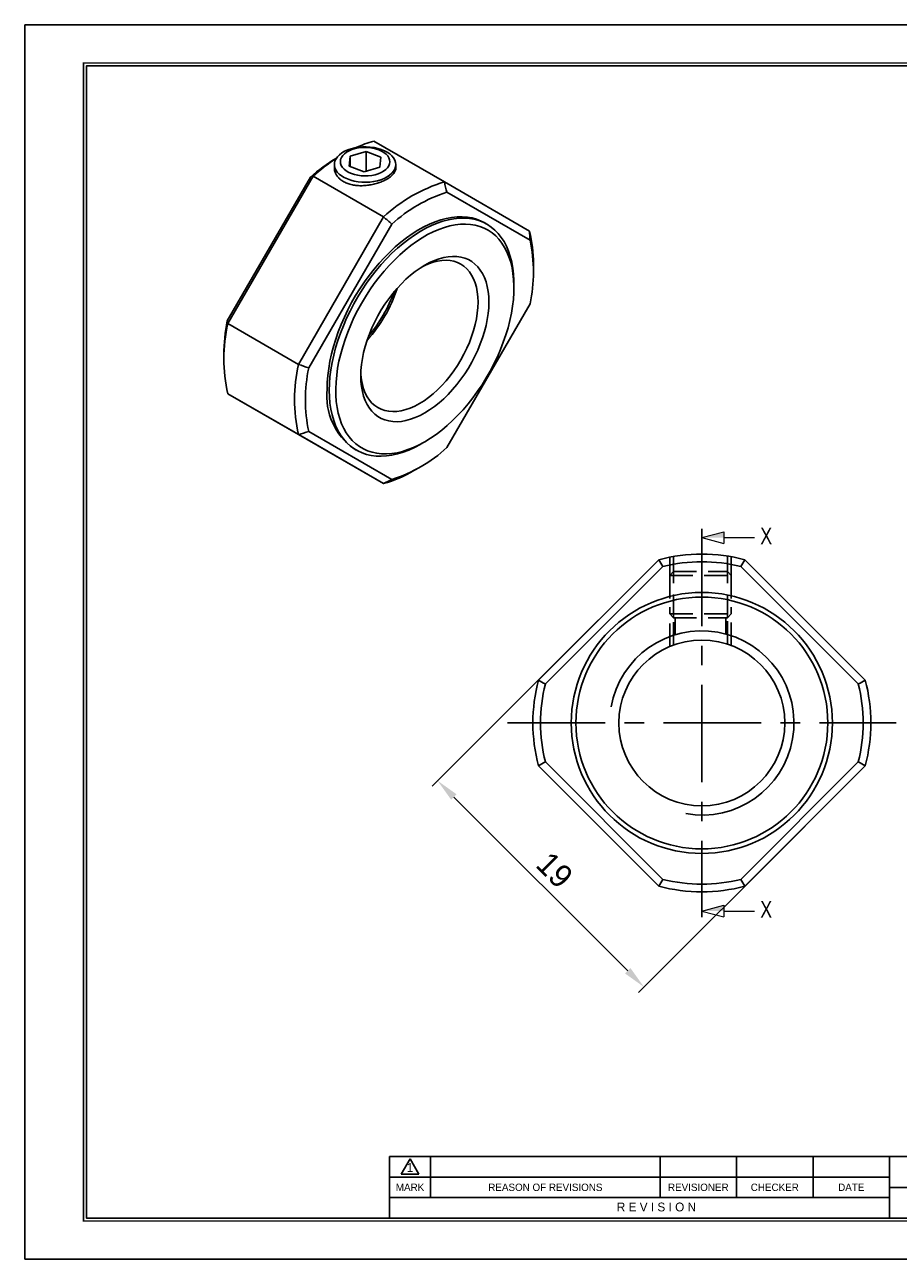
# Model space of a CAD drawing. Header units: millimetres. Extents: x 0 to 114, y 0 to 80.
# Tile 1 of 2: x 0 to 57, y 0 to 80. Entities that reach past the tile are written whole.
import ezdxf
from ezdxf.enums import TextEntityAlignment as Align

# ---------------------------------------------------------------- set-up
doc = ezdxf.new("R2010")
doc.units = ezdxf.units.MM
doc.linetypes.add('CENTER', pattern=[50.8, 31.75, -6.35, 6.35, -6.35])
doc.linetypes.add('DASHED', pattern=[0.75, 0.5, -0.25])
doc.layers.get('0').update_dxf_attribs({"linetype": 'CONTINUOUS'})
doc.layers.get('DEFPOINTS').update_dxf_attribs({"linetype": 'CONTINUOUS'})
for name, color, linetype in [('center', 1, 'CENTER'), ('hidden', 2, 'DASHED'), ('L1', 7, 'CONTINUOUS'), ('OUTLINE', 7, 'CONTINUOUS'), ('thread', 5, 'CONTINUOUS')]:
    doc.layers.add(name, color=color, linetype=linetype)
doc.dimstyles.get("Standard").update_dxf_attribs({"dimtxt": 1.5, "dimasz": 1.5, "dimexe": 0.5, "dimexo": 0, "dimgap": 0.5, "dimtad": 1, "dimdec": 3, "dimzin": 11, "dimdsep": 46, "dimtxsty": 'Standard', "dimcen": 0, "dimclrd": 5, "dimclre": 5, "dimclrt": 3, "dimadec": 0, "dimazin": 0, "dimtfac": 0.6, "dimtdec": 3, "dimtmove": 0, "dimatfit": 3, "dimfxl": 1.25, "dimtolj": 1, "dimtzin": 11, "dimarcsym": 0})

# ---------------------------------------------------------------- blocks, each defined once
blk = doc.blocks.new('표제란')
at = {"layer": 'L1', "color": 0}
for p, q in [((297, 210), (0, 210)), ((0, 210), (0, 0)), ((0, 0), (297, 0))]:
    blk.add_line(p, q, dxfattribs=at)
at = {"layer": 'L1'}
for p, q in [((160, 17.5), (62, 17.5)), ((62, 17.5), (62, 7)), ((64, 14.51), (65.5, 17.1)), ((65.5, 17.1), (67, 14.51)), ((69, 17.5), (69, 10.5)), ((108, 17.5), (108, 10.5)), ((121, 17.5), (121, 10.5)), ((134, 17.5), (134, 10.5)), ((147, 17.5), (147, 7)), ((147, 14), (62, 14)), ((64, 14.51), (67, 14.51)), ((147, 10.5), (62, 10.5)), ((147, 12.2), (160, 12.2))]:
    blk.add_line(p, q, dxfattribs=at)
at = {"layer": 'L1', "const_width": 0.25}
blk.add_lwpolyline([(290.5, 6.5), (290.5, 203.5), (10, 203.5), (10, 6.5)], close=True, dxfattribs=at)
at = {"layer": 'L1'}
blk.add_lwpolyline([(290, 7), (290, 203), (10.5, 203), (10.5, 7)], close=True, dxfattribs=at)
for s, height, p in [('1', 1.5, (65.5, 15.61)), ('MARK', 1.25, (65.5, 12.25)), ('REASON OF REVISIONS', 1.25, (88.5, 12.25)), ('REVISIONER', 1.25, (114.5, 12.25)), ('CHECKER', 1.25, (127.5, 12.25)), ('DATE', 1.25, (140.5, 12.25)), ('R E V I S I O N', 1.5, (107.38, 8.9))]:
    blk.add_text(s, height=height, dxfattribs=at).set_placement(p, align=Align.MIDDLE_CENTER)
for tag, p in [('필렛', (179.25, 10.9)), ('모따기', (179.25, 8.3))]:
    blk.add_attdef(tag, text='', height=1.15, dxfattribs=at).set_placement(p, align=Align.MIDDLE_LEFT)
at = {"layer": 'OUTLINE', "ltscale": 0.5}
for tag, p, height in [('TITLE', (237.17, 24.41), 2.5), ('도번', (251.18, 15.64), 2.5), ('SCALE', (253.78, 9.55), 1.2), ('DATE', (277.02, 9.51), 1.2)]:
    blk.add_attdef(tag, p, '', height=height, dxfattribs=at)
blk = doc.blocks.new('*D5')
at = {"layer": 'DEFPOINTS', "color": 0, "ltscale": 0.2}
for p in [(37.368, 41.659), (50.803, 28.224), (40.319, 17.74)]:
    blk.add_point(p, dxfattribs=at)
at = {"layer": 'OUTLINE', "color": 5, "lineweight": -2, "ltscale": 0.2}
for p, q in [((37.368, 41.659), (26.53, 30.822)), ((27.945, 30.115), (39.258, 18.801)), ((50.803, 28.224), (39.966, 17.387))]:
    blk.add_line(p, q, dxfattribs=at)
at = {"layer": 'OUTLINE', "color": 5, "ltscale": 0.2}
for points in [[(28.121, 30.291), (27.768, 29.938), (26.884, 31.175)], [(39.435, 18.978), (39.082, 18.624), (40.319, 17.74)]]:
    blk.add_solid(points, dxfattribs=at)
at = {"layer": 'OUTLINE', "color": 3, "ltscale": 0.2, "insert": (34.5, 25.357), "char_height": 1.5, "attachment_point": 5, "rotation": 315}
blk.add_mtext('\\A1;19', dxfattribs=at)

msp = doc.modelspace()

# ---------------------------------------------------------------- linework, layer by layer
at = {"layer": 'center', "ltscale": 0.2}
for p, q in [((44.0855, 47.5918), (44.0855, 22.2918)), ((31.4355, 34.9418), (56.7355, 34.9418))]:
    msp.add_line(p, q, dxfattribs=at)
at = {"layer": 'hidden', "color": 5, "ltscale": 3}
for p, q in [((41.9972, 44.5516), (41.9972, 45.7417)), ((45.9972, 44.5516), (45.9972, 45.7744)), ((41.9972, 39.9216), (41.9972, 42.4843)), ((45.9972, 39.992), (45.9972, 42.4843))]:
    msp.add_line(p, q, dxfattribs=at)
at = {"layer": 'hidden', "ltscale": 3}
for p, q in [((42.2472, 44.8016), (42.2472, 45.7871)), ((45.7472, 44.8016), (45.7472, 45.8155)), ((41.9972, 44.5516), (42.2472, 44.8016)), ((41.9972, 44.5516), (45.9972, 44.5516)), ((41.9972, 44.5516), (41.9972, 42.0516)), ((42.2472, 41.8016), (42.2472, 44.8016)), ((42.2472, 44.8016), (45.7472, 44.8016)), ((45.9972, 44.5516), (45.7472, 44.8016)), ((45.7472, 41.8016), (45.7472, 44.8016)), ((45.9972, 44.5516), (45.9972, 42.0516)), ((41.9972, 42.0516), (45.9972, 42.0516)), ((41.9972, 42.0516), (42.2472, 41.8016)), ((42.2472, 40.0192), (42.2472, 42.2343)), ((45.7472, 40.0797), (45.7472, 42.2343)), ((45.9972, 42.0516), (45.7472, 41.8016)), ((42.2472, 41.8016), (45.7472, 41.8016)), ((42.3472, 40.6844), (42.3472, 41.8016)), ((45.6472, 40.7349), (45.6472, 41.8016))]:
    msp.add_line(p, q, dxfattribs=at)
at = {"layer": 'OUTLINE'}
for p, q in [((22.7243, 72.8456), (27.3205, 70.1923)), ((21.1977, 71.8768), (21.1283, 71.2114)), ((21.1977, 71.8768), (22.2306, 72.1748)), ((21.1977, 71.1849), (21.1977, 71.8768)), ((23.194, 71.8074), (22.2306, 72.1748)), ((22.2306, 72.1748), (22.2306, 70.884)), ((23.1247, 71.142), (23.194, 71.8074)), ((20.1612, 71.3255), (20.1612, 71.1082)), ((22.0918, 70.844), (21.1283, 71.2114)), ((23.1247, 71.142), (22.0918, 70.844)), ((24.1612, 71.0562), (24.1612, 71.3255)), ((13.1892, 61.1362), (18.5976, 70.5037)), ((18.7696, 70.5626), (13.2243, 60.9579)), ((18.7696, 70.5626), (23.3658, 67.9092)), ((27.3205, 70.1923), (32.8658, 66.99)), ((27.4925, 69.5156), (32.9009, 66.3924)), ((17.8205, 58.3046), (23.3658, 67.9092)), ((18.4925, 58.0747), (23.9009, 67.4422)), ((30.0878, 67.4396), (29.9463, 67.5212)), ((33.1213, 64.4459), (33.1213, 64.8541)), ((31.8485, 63.303), (31.8485, 63.5479)), ((32.9009, 62.2449), (27.4925, 52.8774)), ((13.2243, 60.9579), (17.8205, 58.3046)), ((12.9688, 58.9352), (12.9688, 58.527)), ((13.2243, 56.3911), (17.8205, 53.7378)), ((13.2243, 56.3911), (18.7696, 53.1888)), ((23.9009, 50.804), (18.4925, 53.9271)), ((23.3658, 50.5355), (17.8205, 53.7378)), ((23.3658, 50.5355), (18.7696, 53.1888)), ((25.8391, 53.1381), (26.0512, 53.2606)), ((21.447, 52.7984), (21.5885, 52.7167)), ((25.3444, 51.3827), (25.6979, 51.5868)), ((33.4469, 37.7382), (41.2891, 45.5804)), ((33.8973, 37.4814), (41.5458, 45.13)), ((46.6252, 45.13), (54.2737, 37.4814)), ((46.8819, 45.5804), (54.7241, 37.7382)), ((41.5458, 24.7535), (33.8973, 32.4021)), ((54.2737, 32.4021), (46.6252, 24.7535)), ((41.2891, 24.3031), (33.4469, 32.1453)), ((54.7241, 32.1453), (46.8819, 24.3031))]:
    msp.add_line(p, q, dxfattribs=at)
at = {"layer": 'OUTLINE', "lineweight": 9}
for p, q in [((44.0855, 47.0152), (45.5255, 47.4011)), ((44.0855, 47.0152), (45.5255, 46.6294)), ((45.5255, 47.4011), (45.5255, 46.6294)), ((45.5255, 47.0152), (47.5199, 47.0152)), ((44.0855, 22.6893), (45.5255, 23.0752)), ((44.0855, 22.6893), (45.5255, 22.3035)), ((45.5255, 23.0752), (45.5255, 22.3035)), ((45.5255, 22.6893), (47.5199, 22.6893))]:
    msp.add_line(p, q, dxfattribs=at)
at = {"layer": 'OUTLINE', "flags": 128}
for points in [[(20.4923, 71.9618), (20.647, 72.0798), (20.8265, 72.1854), (21.0279, 72.2769), (21.248, 72.3527), (21.483, 72.4117), (21.7292, 72.4528), (21.9825, 72.4755), (22.2387, 72.4792), (22.4936, 72.464), (22.7431, 72.4301), (22.983, 72.3781), (23.2094, 72.3088), (23.4186, 72.2233), (23.6072, 72.1232), (23.772, 72.0099), (23.9103, 71.8853), (24.02, 71.7516), (24.0991, 71.6109), (24.1464, 71.4655), (24.1611, 71.3178), (24.143, 71.1702), (24.0923, 71.0252), (24.0099, 70.8851), (23.8972, 70.7522), (23.7559, 70.6288), (23.5885, 70.5168), (23.3976, 70.418), (23.1865, 70.3342), (22.9584, 70.2666), (22.7173, 70.2165), (22.4671, 70.1845), (22.2119, 70.1713), (21.9558, 70.177), (21.7031, 70.2016), (21.4579, 70.2447), (21.2242, 70.3055), (21.006, 70.383), (20.8067, 70.476), (20.6296, 70.583), (20.4777, 70.7022), (20.3534, 70.8315), (20.2589, 70.9691), (20.1955, 71.1124), (20.1645, 71.2593), (20.1662, 71.4072), (20.2006, 71.5538), (20.2673, 71.6967), (20.3651, 71.8334), (20.4923, 71.9618)], [(21.2738, 70.7338), (21.0917, 70.8146), (20.9313, 70.9096), (20.7959, 71.0167), (20.6884, 71.1339), (20.6108, 71.2587), (20.5648, 71.3886), (20.5513, 71.521), (20.5705, 71.6532), (20.6222, 71.7824), (20.7051, 71.906), (20.8178, 72.0216), (20.9577, 72.1268), (21.1222, 72.2194), (21.3078, 72.2975), (21.5107, 72.3596), (21.727, 72.4044), (21.952, 72.4309), (22.1813, 72.4387), (22.4102, 72.4276), (22.6341, 72.3978), (22.8483, 72.3499), (23.0485, 72.2849), (23.2307, 72.2041), (23.391, 72.1092), (23.5264, 72.002), (23.6339, 71.8848), (23.7115, 71.76), (23.7575, 71.6301), (23.771, 71.4977), (23.7518, 71.3656), (23.7001, 71.2364), (23.6172, 71.1127), (23.5046, 70.9971), (23.3646, 70.892), (23.2001, 70.7994), (23.0145, 70.7212), (22.8116, 70.6592), (22.5953, 70.6144), (22.3703, 70.5878), (22.141, 70.58), (21.9121, 70.5911), (21.6882, 70.6209), (21.474, 70.6688), (21.2738, 70.7338)], [(29.9463, 67.5212), (29.7092, 67.6436), (29.4232, 67.7566), (29.1228, 67.8402), (28.8092, 67.8941), (28.4835, 67.918), (28.147, 67.912), (27.8011, 67.8759), (27.447, 67.81), (27.0862, 67.7145), (26.7199, 67.5898), (26.3497, 67.4363), (25.977, 67.2547), (25.6032, 67.0456), (25.2298, 66.8099), (24.8581, 66.5484), (24.4898, 66.2623), (24.126, 65.9525), (23.7684, 65.6203), (23.4182, 65.267), (23.0768, 64.8939), (22.7456, 64.5026), (22.4258, 64.0944), (22.1186, 63.671), (21.8253, 63.234), (21.547, 62.7851), (21.2847, 62.3261), (21.0395, 61.8586), (20.8123, 61.3846), (20.604, 60.9059), (20.4154, 60.4243), (20.2472, 59.9417), (20.1001, 59.4599), (19.9747, 58.9808), (19.8714, 58.5062), (19.7907, 58.0381), (19.7327, 57.5782), (19.6979, 57.1283), (19.6863, 56.6901)], [(19.8277, 56.6084), (19.8393, 57.0466), (19.8742, 57.4966), (19.9321, 57.9565), (20.0128, 58.4246), (20.1161, 58.8991), (20.2416, 59.3782), (20.3886, 59.86), (20.5568, 60.3427), (20.7454, 60.8243), (20.9537, 61.303), (21.1809, 61.777), (21.4261, 62.2444), (21.6884, 62.7035), (21.9667, 63.1523), (22.2601, 63.5893), (22.5672, 64.0127), (22.887, 64.4209), (23.2183, 64.8123), (23.5596, 65.1854), (23.9098, 65.5387), (24.2675, 65.8708), (24.6312, 66.1806), (24.9996, 66.4668), (25.3712, 66.7282), (25.7446, 66.9639), (26.1184, 67.173), (26.4912, 67.3546), (26.8613, 67.5081), (27.2276, 67.6329), (27.5884, 67.7284), (27.9425, 67.7943), (28.2885, 67.8303), (28.6249, 67.8364), (28.9506, 67.8124), (29.2642, 67.7586), (29.5646, 67.675), (29.8506, 67.562), (30.121, 67.4201), (30.3749, 67.2497), (30.6112, 67.0516), (30.8291, 66.8266), (31.0276, 66.5754), (31.2061, 66.2991), (31.3638, 65.9987), (31.5001, 65.6754), (31.6145, 65.3305), (31.7066, 64.9652), (31.776, 64.5811), (31.8224, 64.1795), (31.8456, 63.7621), (31.8485, 63.5479)], [(26.0502, 53.26), (26.418, 53.4858), (26.7843, 53.7377), (27.1476, 54.0145), (27.5065, 54.3153), (27.8595, 54.6388), (28.2052, 54.9837), (28.5423, 55.3487), (28.8693, 55.7321), (29.185, 56.1326), (29.4881, 56.5485), (29.7773, 56.9781), (30.0515, 57.4197), (30.3096, 57.8715), (30.5506, 58.3317), (30.7734, 58.7984), (30.9772, 59.2698), (31.1612, 59.744), (31.3245, 60.219), (31.4667, 60.693), (31.587, 61.1639), (31.6851, 61.63), (31.7604, 62.0894), (31.8128, 62.5402), (31.842, 62.9806), (31.8478, 63.4088), (31.8303, 63.8231), (31.7895, 64.2218), (31.7256, 64.6033), (31.6389, 64.9661), (31.5296, 65.3088), (31.3983, 65.6299), (31.2455, 65.9281), (31.0717, 66.2023), (30.8777, 66.4514), (30.6643, 66.6743), (30.4323, 66.8701), (30.1826, 67.0381), (29.9164, 67.1776), (29.6345, 67.288), (29.3382, 67.3688), (29.0287, 67.4198), (28.7072, 67.4408), (28.3749, 67.4316), (28.0334, 67.3924), (27.6838, 67.3231), (27.3277, 67.2242), (26.9664, 67.0961), (26.6014, 66.9392), (26.2342, 66.7541), (25.8663, 66.5417), (25.4991, 66.3028), (25.1341, 66.0383), (24.7728, 65.7494), (24.4167, 65.4371), (24.0671, 65.1027), (23.7255, 64.7476), (23.3933, 64.3732), (23.0718, 63.981), (22.7623, 63.5726), (22.466, 63.1497), (22.1841, 62.7138), (21.9178, 62.2669), (21.6682, 61.8107), (21.4362, 61.347), (21.2228, 60.8777), (21.0288, 60.4047), (20.855, 59.9299), (20.7022, 59.4551), (20.5709, 58.9824), (20.4616, 58.5137), (20.3749, 58.0507), (20.311, 57.5954), (20.2702, 57.1496), (20.2527, 56.7151), (20.2585, 56.2936), (20.2877, 55.8869), (20.3401, 55.4966), (20.4154, 55.1242), (20.5135, 54.7713), (20.6338, 54.4393), (20.7759, 54.1294), (20.9393, 53.8431), (21.1233, 53.5813), (21.3271, 53.3452), (21.5499, 53.1358), (21.7909, 52.9538), (22.049, 52.7999), (22.3232, 52.6749), (22.6124, 52.5793), (22.9155, 52.5133), (23.2311, 52.4773), (23.5582, 52.4714), (23.8952, 52.4956), (24.241, 52.5499), (24.594, 52.634), (24.9529, 52.7476), (25.3162, 52.8902), (25.6825, 53.0612), (26.0502, 53.26)], [(30.2222, 62.3641), (30.2105, 61.9973), (30.1756, 61.6192), (30.1176, 61.2317), (30.0368, 60.8371), (29.9338, 60.4375), (29.809, 60.0353), (29.6632, 59.6326), (29.4973, 59.2318), (29.312, 58.8349), (29.1085, 58.4444), (28.8879, 58.0623), (28.6514, 57.6908), (28.4004, 57.3319), (28.1362, 56.9877), (27.8604, 56.6602), (27.5744, 56.351), (27.2799, 56.062), (26.9786, 55.7948), (26.672, 55.5509), (26.362, 55.3315), (26.0502, 55.1381), (25.7385, 54.9716), (25.4285, 54.8329), (25.1219, 54.723), (24.8205, 54.6422), (24.5261, 54.5912), (24.2401, 54.5702), (23.9643, 54.5793), (23.7001, 54.6185), (23.4491, 54.6875), (23.2126, 54.786), (22.992, 54.9134), (22.7885, 55.069), (22.6032, 55.2519), (22.4372, 55.4611), (22.2915, 55.6955), (22.1667, 55.9537), (22.0637, 56.2343), (21.9829, 56.5356), (21.9249, 56.8562), (21.89, 57.194), (21.8783, 57.5473), (21.89, 57.914), (21.9249, 58.2922), (21.9829, 58.6797), (22.0637, 59.0743), (22.1667, 59.4738), (22.2915, 59.8761), (22.4372, 60.2787), (22.6032, 60.6796), (22.7885, 61.0764), (22.992, 61.467), (23.2126, 61.8491), (23.4491, 62.2206), (23.7001, 62.5795), (23.9643, 62.9236), (24.2401, 63.2512), (24.5261, 63.5604), (24.8205, 63.8494), (25.1219, 64.1166), (25.4285, 64.3605), (25.7385, 64.5798), (26.0502, 64.7733), (26.362, 64.9398), (26.672, 65.0784), (26.9786, 65.1884), (27.2799, 65.2691), (27.5744, 65.3201), (27.8604, 65.3411), (28.1362, 65.332), (28.4004, 65.2929), (28.6514, 65.2238), (28.8879, 65.1254), (29.1085, 64.998), (29.312, 64.8424), (29.4973, 64.6594), (29.6632, 64.4502), (29.809, 64.2159), (29.9338, 63.9577), (30.0368, 63.6771), (30.1176, 63.3757), (30.1756, 63.0552), (30.2105, 62.7174), (30.2222, 62.3641)], [(25.8689, 64.664), (25.9963, 64.7285), (26.294, 64.8596), (26.5881, 64.9619), (26.8766, 65.0345), (27.1579, 65.077), (27.4302, 65.0893), (27.6918, 65.0711), (27.9411, 65.0227), (28.1765, 64.9442), (28.3967, 64.8363), (28.6002, 64.6996), (28.7858, 64.5348), (28.9524, 64.3431), (29.0989, 64.1256), (29.2244, 63.8837), (29.3282, 63.6188), (29.4096, 63.3325), (29.4681, 63.0267), (29.5033, 62.7032), (29.5151, 62.3641), (29.5033, 62.0113), (29.4681, 61.6472), (29.4096, 61.2738), (29.3282, 60.8936), (29.2244, 60.5089), (29.0989, 60.122), (28.9524, 59.7354), (28.7858, 59.3514), (28.6002, 58.9723), (28.3967, 58.6006), (28.1765, 58.2385), (27.9411, 57.8882), (27.6918, 57.552), (27.4302, 57.2318), (27.1579, 56.9297), (26.8766, 56.6474), (26.5881, 56.3869), (26.294, 56.1496), (25.9963, 55.937), (25.6967, 55.7505), (25.3971, 55.5911), (25.0994, 55.4599), (24.8053, 55.3577), (24.5167, 55.2851), (24.2355, 55.2426), (23.9632, 55.2303), (23.7016, 55.2485), (23.4523, 55.2969), (23.2169, 55.3753), (22.9967, 55.4832), (22.7932, 55.62), (22.6076, 55.7847), (22.441, 55.9764), (22.2945, 56.1939), (22.169, 56.4359), (22.0652, 56.7008), (21.9838, 56.9871), (21.9253, 57.2929), (21.8901, 57.6163), (21.8822, 57.7582)], [(25.8391, 53.1381), (25.7446, 53.0844), (25.3712, 52.889), (24.9996, 52.7213), (24.6312, 52.5822), (24.2675, 52.472), (23.9098, 52.3913), (23.5596, 52.3403), (23.2183, 52.3192), (22.887, 52.3281), (22.5672, 52.3671), (22.2601, 52.4358), (21.9667, 52.5342), (21.6884, 52.6617), (21.4261, 52.8179), (21.1809, 53.0022), (20.9537, 53.2139), (20.7454, 53.4521), (20.5568, 53.716), (20.3886, 54.0044), (20.2416, 54.3164), (20.1161, 54.6507), (20.0128, 55.006), (19.9321, 55.3808), (19.8742, 55.7739), (19.8393, 56.1836), (19.8277, 56.6084)]]:
    msp.add_lwpolyline(points, dxfattribs=at)
at = {"layer": 'OUTLINE'}
for radius in [8.5, 8.2, 5.4]:
    msp.add_circle((44.0855, 34.9418), radius, dxfattribs=at)
for centre, radius, start, end in [((24.7887, 65.4053), 7.7214, 105.507354, 114.500265), ((26.3518, 61.6198), 11.7921, 120.926778, 131.11567), ((27.2059, 61.057), 12.7094, 123.044151, 131.589489), ((30.3325, 60.4081), 10.2373, 107.110376, 132.884247), ((30.4984, 60.1612), 9.8255, 107.813903, 132.180721), ((24.5599, 64.913), 8.5617, 359.605776, 14.039373), ((23.2942, 64.3187), 9.8279, 347.818561, 12.181439), ((15.5788, 66.0007), 9.0866, 317.625277, 342.3801), ((14.6506, 66.5365), 10.0381, 320.380611, 339.624765), ((24.6907, 58.8726), 11.7221, 168.866165, 179.69438), ((23.305, 58.6745), 10.336, 167.237174, 192.762826), ((27.9011, 56.0212), 10.336, 167.237174, 192.762826), ((28.0991, 56.0009), 9.8279, 167.818561, 192.181439), ((23.9032, 56.2538), 4.2394, 174.093509, 234.594311), ((20.895, 60.1584), 9.8255, 287.813903, 312.180721), ((21.0479, 58.6836), 8.4713, 285.879728, 300.476638), ((44.0855, 34.9418), 11, 75.272641, 104.727359), ((44.0855, 34.9418), 10.5, 76.002719, 103.997281), ((44.0855, 34.9418), 11, 165.272641, 194.727359), ((44.0855, 34.9418), 10.5, 166.002719, 193.997281), ((44.0855, 34.9418), 10.5, 346.002719, 13.997281), ((44.0855, 34.9418), 11, 345.272641, 14.727359), ((44.0855, 34.9418), 11, 255.272641, 284.727359), ((44.0855, 34.9418), 10.5, 256.002719, 283.997281)]:
    msp.add_arc(centre, radius, start, end, dxfattribs=at)
msp.add_open_spline([(24.1592, 71.1083), (24.1554, 71.0567), (24.1475, 70.9479), (24.0657, 70.7853), (23.9311, 70.622), (23.7624, 70.4823), (23.5597, 70.3529), (23.3271, 70.2353), (23.0403, 70.125), (22.7267, 70.0363), (22.3998, 69.9744), (22.0624, 69.9421), (21.7288, 69.9432), (21.4032, 69.9803), (21.1021, 70.0537), (20.8292, 70.1636), (20.598, 70.3045), (20.4099, 70.4746), (20.2705, 70.6653), (20.188, 70.8738), (20.1533, 71.0242), (20.1625, 71.1026), (20.1631, 71.1081)], degree=3, knots=[0, 0, 0, 0, 0.0490446, 0.1036498, 0.1567548, 0.2114421, 0.2500165, 0.3023453, 0.3562067, 0.4085312, 0.4623447, 0.5151952, 0.5695549, 0.6227692, 0.6775589, 0.7301854, 0.7843767, 0.8363783, 0.8898728, 0.9421862, 0.9959734, 1, 1, 1, 1], dxfattribs=at)
for points in [[(18.5976, 70.5037), (18.6552, 70.5238), (18.7125, 70.5434), (18.7696, 70.5626)], [(27.3205, 70.1923), (27.3776, 69.9668), (27.4349, 69.7412), (27.4925, 69.5156)], [(23.3658, 67.9092), (23.5445, 67.754), (23.7229, 67.5983), (23.9009, 67.4422)], [(32.8658, 66.99), (32.8778, 66.7906), (32.8895, 66.5914), (32.9009, 66.3924)], [(13.2243, 60.9579), (13.2123, 61.0169), (13.2006, 61.0763), (13.1892, 61.1362)], [(17.8205, 58.3046), (18.0443, 58.2274), (18.2683, 58.1508), (18.4925, 58.0747)], [(17.8205, 53.7378), (18.0443, 53.8011), (18.2683, 53.8642), (18.4925, 53.9271)], [(23.9009, 50.804), (23.7229, 50.7144), (23.5445, 50.6249), (23.3658, 50.5355)], [(41.2891, 45.5804), (41.3751, 45.4306), (41.4607, 45.2804), (41.5458, 45.13)], [(46.8819, 45.5804), (46.7959, 45.4306), (46.7103, 45.2804), (46.6252, 45.13)], [(33.4469, 37.7382), (33.5967, 37.6522), (33.7468, 37.5666), (33.8973, 37.4814)], [(54.7241, 37.7382), (54.5743, 37.6522), (54.4242, 37.5666), (54.2737, 37.4814)], [(33.4469, 32.1453), (33.5967, 32.2313), (33.7468, 32.3169), (33.8973, 32.4021)], [(54.7241, 32.1453), (54.5743, 32.2313), (54.4242, 32.3169), (54.2737, 32.4021)], [(41.5458, 24.7535), (41.4607, 24.6031), (41.3751, 24.4529), (41.2891, 24.3031)], [(46.8819, 24.3031), (46.7959, 24.4529), (46.7103, 24.6031), (46.6252, 24.7535)]]:
    msp.add_open_spline(points, degree=3, dxfattribs=at)
at = {"layer": 'OUTLINE', "lineweight": 9}
for points in [[(44.0855, 47.0152), (45.5255, 47.4011), (45.5255, 47.0152)], [(44.0855, 22.6893), (45.5255, 23.0752), (45.5255, 22.6893)]]:
    msp.add_solid(points, dxfattribs=at)
at = {"layer": 'thread', "ltscale": 0.2}
msp.add_arc((44.0855, 34.9418), 6, 260, 170, dxfattribs=at)

# ---------------------------------------------------------------- block references
at = {"layer": 'OUTLINE', "xscale": 0.3830151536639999, "yscale": 0.3830151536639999, "zscale": 0.3830151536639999}
msp.add_blockref('표제란', (0, 0), dxfattribs=at)

# ---------------------------------------------------------------- texts
at = {"lineweight": 9, "width": 0.8}
for p in [(47.891, 46.5815), (47.891, 22.2556)]:
    msp.add_text('X', height=1.08, dxfattribs=at).set_placement(p)

# ---------------------------------------------------------------- dimensions: what is measured, and where the dimension line sits
at = {"layer": 'OUTLINE', "ltscale": 0.2}
dim = msp.add_aligned_dim(p1=(37.368, 41.6593), p2=(50.803, 28.2242), distance=-14.8265, dimstyle='Standard', dxfattribs=at)
dim.commit()
dim.dimension.update_dxf_attribs({"geometry": '*D5', "text_midpoint": (34.5003, 25.3565)})

doc.saveas('drawing.dxf')
